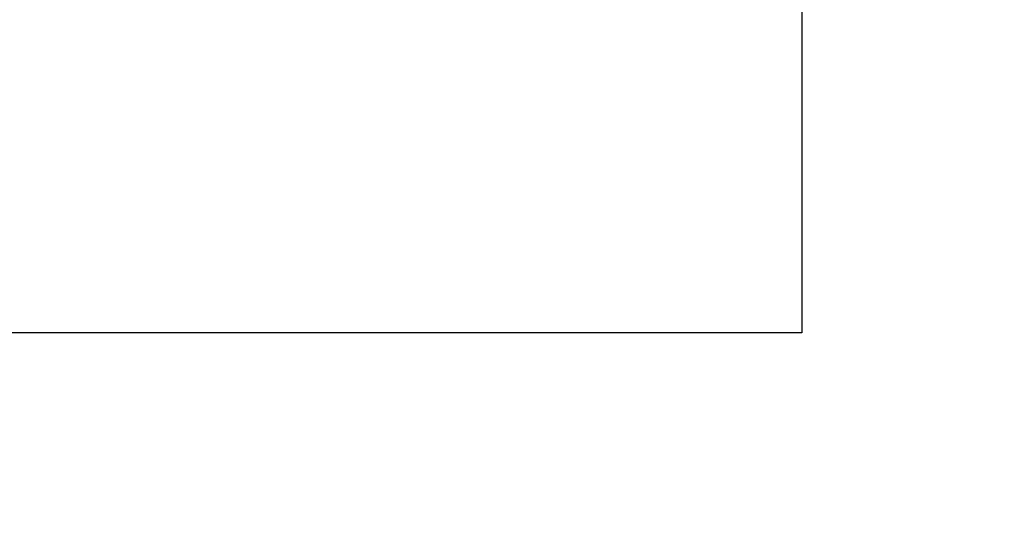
# Model space of a CAD drawing. Header units: millimetres. Extents: x -429 to 420, y -314 to 480.
# Tile 34 of 143: x -113.82 to -99.23, y 119.55 to 127.18. Entities that reach past the tile are written whole.
import ezdxf

# ---------------------------------------------------------------- set-up
doc = ezdxf.new("R2010")
doc.units = ezdxf.units.MM
doc.header["$MEASUREMENT"] = 0
doc.layers.add('Layer 1', color=7, linetype='Continuous')

msp = doc.modelspace()

# ---------------------------------------------------------------- linework, layer by layer
at = {"layer": 'Layer 1', "color": 7, "lineweight": 25}
msp.add_open_spline([(-102.234, 161.5462), (-102.234, 161.5462), (-114.2339, 161.5462), (-114.2339, 161.5462), (-114.2339, 161.5462), (-114.2339, 161.5462), (-114.2339, 164.546), (-114.2339, 164.546), (-114.2339, 164.546), (-114.2339, 164.546), (-129.2339, 164.546), (-129.2339, 164.546), (-129.2339, 164.546), (-129.2339, 164.546), (-129.2339, 161.5462), (-129.2339, 161.5462), (-129.2339, 161.5462), (-129.2339, 161.5462), (-141.2341, 161.5462), (-141.2341, 161.5462), (-141.2341, 161.5462), (-141.2341, 161.5462), (-141.2341, 149.546), (-141.2341, 149.546), (-141.2341, 149.546), (-141.2341, 149.546), (-144.234, 149.546), (-144.234, 149.546), (-144.234, 149.546), (-144.234, 149.546), (-144.234, 134.546), (-144.234, 134.546), (-144.234, 134.546), (-144.234, 134.546), (-141.2341, 134.546), (-141.2341, 134.546), (-141.2341, 134.546), (-141.2341, 134.546), (-141.2341, 122.5461), (-141.2341, 122.5461), (-141.2341, 122.5461), (-141.2341, 122.5461), (-129.2339, 122.5461), (-129.2339, 122.5461), (-129.2339, 122.5461), (-129.2339, 122.5461), (-129.2339, 119.5462), (-129.2339, 119.5462), (-129.2339, 119.5462), (-129.2339, 119.5462), (-114.2339, 119.5462), (-114.2339, 119.5462), (-114.2339, 119.5462), (-114.2339, 119.5462), (-114.2339, 122.5461), (-114.2339, 122.5461), (-114.2339, 122.5461), (-114.2339, 122.5461), (-102.234, 122.5461), (-102.234, 122.5461), (-102.234, 122.5461), (-102.234, 122.5461), (-102.234, 134.546), (-102.234, 134.546), (-102.234, 134.546), (-102.234, 134.546), (-99.2341, 134.546), (-99.2341, 134.546), (-99.2341, 134.546), (-99.2341, 134.546), (-99.2341, 149.546), (-99.2341, 149.546), (-99.2341, 149.546), (-99.2341, 149.546), (-102.234, 149.546), (-102.234, 149.546), (-102.234, 149.546), (-102.234, 149.546), (-102.234, 161.5462), (-102.234, 161.5462)], degree=3, knots=[0, 0, 0, 0, 0.047619, 0.047619, 0.047619, 0.047619, 0.0952381, 0.0952381, 0.0952381, 0.0952381, 0.1428571, 0.1428571, 0.1428571, 0.1428571, 0.1904762, 0.1904762, 0.1904762, 0.1904762, 0.2380952, 0.2380952, 0.2380952, 0.2380952, 0.2857143, 0.2857143, 0.2857143, 0.2857143, 0.3333333, 0.3333333, 0.3333333, 0.3333333, 0.3809524, 0.3809524, 0.3809524, 0.3809524, 0.4285714, 0.4285714, 0.4285714, 0.4285714, 0.4761905, 0.4761905, 0.4761905, 0.4761905, 0.5238095, 0.5238095, 0.5238095, 0.5238095, 0.5714286, 0.5714286, 0.5714286, 0.5714286, 0.6190476, 0.6190476, 0.6190476, 0.6190476, 0.6666667, 0.6666667, 0.6666667, 0.6666667, 0.7142857, 0.7142857, 0.7142857, 0.7142857, 0.7619048, 0.7619048, 0.7619048, 0.7619048, 0.8095238, 0.8095238, 0.8095238, 0.8095238, 0.8571429, 0.8571429, 0.8571429, 0.8571429, 0.9047619, 0.9047619, 0.9047619, 0.9047619, 1, 1, 1, 1], dxfattribs=at)

doc.saveas('drawing.dxf')
